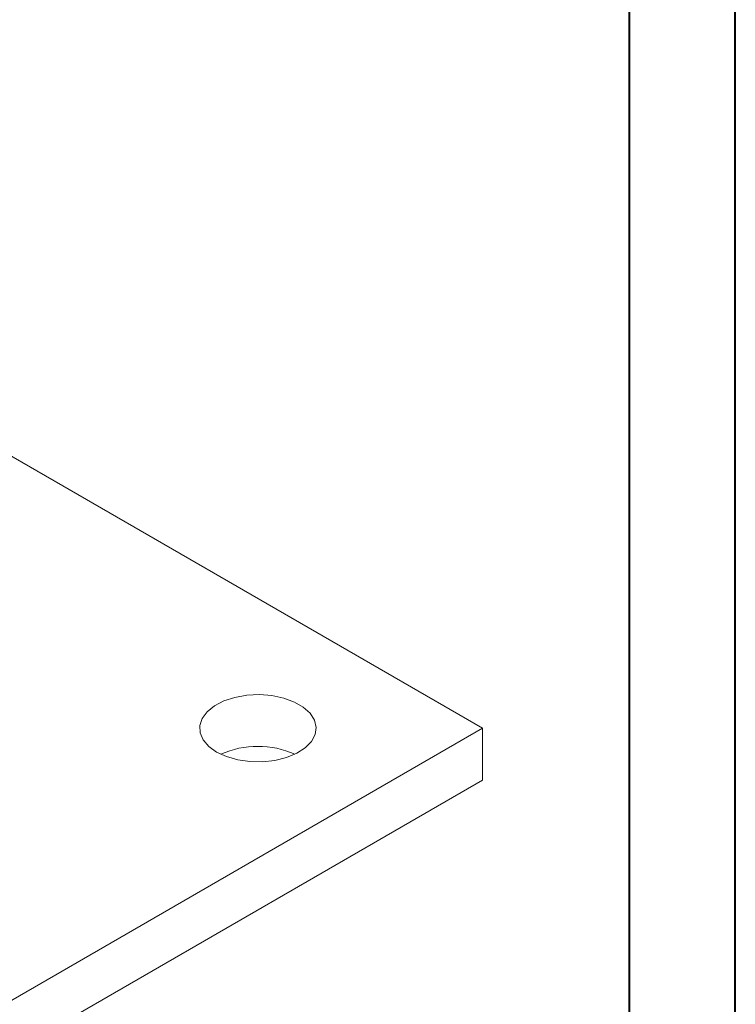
# Model space of a CAD drawing. Header units: millimetres. Extents: x 0 to 210, y 0 to 297.
# Tile 12 of 38: x 176 to 210, y 107 to 154. Entities that reach past the tile are written whole.
import ezdxf

# ---------------------------------------------------------------- set-up
doc = ezdxf.new("R2010")
doc.units = ezdxf.units.MM

msp = doc.modelspace()

# ---------------------------------------------------------------- linework, layer by layer
at = {"color": 7, "linetype": 'Continuous', "lineweight": 40}
for p, q in [((210.079, 0.215), (210.079, 297.215)), ((205.079, 5.215), (205.079, 292.215))]:
    msp.add_line(p, q, dxfattribs=at)
at = {"color": 7, "linetype": 'Continuous', "lineweight": 15}
for p, q in [((198.144, 120.463), (174.782, 133.949)), ((169.86, 104.134), (198.144, 120.463)), ((198.144, 120.463), (198.144, 118.013)), ((169.86, 101.685), (198.144, 118.013))]:
    msp.add_line(p, q, dxfattribs=at)
at = {"color": 7, "linetype": 'Continuous', "lineweight": 15, "flags": 128}
msp.add_lwpolyline([(185.593, 119.34), (186.056, 119.125), (186.589, 118.972), (187.166, 118.89), (187.76, 118.88), (188.344, 118.945), (188.891, 119.081), (189.374, 119.281), (189.771, 119.536), (190.063, 119.835), (190.238, 120.163), (190.286, 120.506), (190.206, 120.846), (190.001, 121.168), (189.681, 121.457), (189.26, 121.7), (188.759, 121.885), (188.201, 122.003), (187.612, 122.05), (187.019, 122.022), (186.451, 121.921), (185.933, 121.752), (185.49, 121.523), (185.143, 121.244), (184.908, 120.929), (184.796, 120.591), (184.812, 120.248), (184.956, 119.915), (185.22, 119.608), (185.593, 119.34)], dxfattribs=at)
at = {"color": 7, "linetype": 'Continuous', "lineweight": 15}
msp.add_arc((187.537, 115.298), 4.311, 66.0544, 113.9456, dxfattribs=at)

doc.saveas('drawing.dxf')
